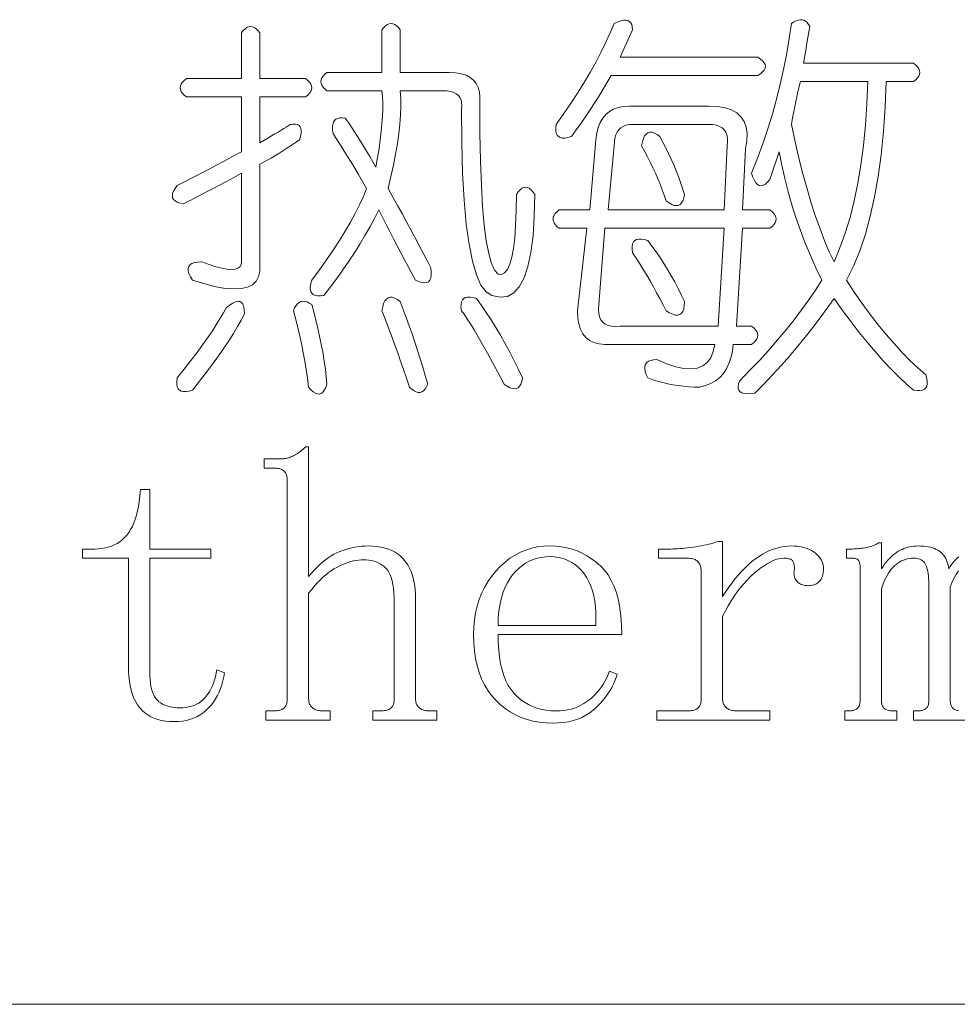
# Model space of a CAD drawing. Extents: x 1 to 297, y 1 to 210.
# Tile 141 of 171: x 253.03 to 257.59, y 29.51 to 34.3. Entities that reach past the tile are written whole.
import ezdxf

# ---------------------------------------------------------------- set-up
doc = ezdxf.new("R2010")
doc.units = 0

msp = doc.modelspace()

# ---------------------------------------------------------------- linework, layer by layer
at = {"color": 7, "lineweight": 13}
msp.add_line((220.3005, 29.5098), (295.449, 29.5098), dxfattribs=at)
for points in [[(255.919, 34.2795), (255.9359, 34.2872), (255.9511, 34.2925), (255.9644, 34.2955), (255.976, 34.2961), (255.9858, 34.2943), (255.9939, 34.2902), (256.0001, 34.2836), (256.0045, 34.2747), (256.0072, 34.2634), (256.0081, 34.2498), (255.9487, 34.116), (256.6172, 34.116), (256.6306, 34.1071), (256.641, 34.0982), (256.6485, 34.0893), (256.6529, 34.0804), (256.6544, 34.0715), (256.6529, 34.0626), (256.6485, 34.0536), (256.641, 34.0447), (256.6306, 34.0358), (256.6172, 34.0269), (255.9041, 34.0269), (255.8888, 33.9999), (255.8726, 33.9722), (255.8555, 33.944), (255.8376, 33.9152), (255.8187, 33.8858), (255.7989, 33.8557), (255.7783, 33.8251), (255.7567, 33.7939), (255.7343, 33.7621), (255.711, 33.7298), (255.6942, 33.725), (255.6795, 33.7226), (255.6668, 33.7226), (255.6563, 33.725), (255.6478, 33.7298), (255.6414, 33.7369), (255.6371, 33.7464), (255.6349, 33.7583), (255.6348, 33.7725), (255.6367, 33.7892), (255.6743, 33.8422), (255.7098, 33.8944), (255.7432, 33.9456), (255.7746, 33.996), (255.8038, 34.0455), (255.831, 34.0941), (255.8561, 34.1417), (255.8792, 34.1885), (255.9001, 34.2345)], [(256.7807, 34.2795), (256.7923, 34.2873), (256.8033, 34.2931), (256.8137, 34.2969), (256.8235, 34.2985), (256.8327, 34.298), (256.8413, 34.2955), (256.8493, 34.2909), (256.8568, 34.2842), (256.8636, 34.2755), (256.8698, 34.2646), (256.8669, 34.2468), (256.8639, 34.229), (256.8609, 34.2111), (256.8579, 34.1933), (256.855, 34.1755), (256.852, 34.1576), (256.849, 34.1398), (256.8461, 34.122), (256.8431, 34.1042), (256.8401, 34.0863), (257.375, 34.0863), (257.3857, 34.0774), (257.394, 34.0685), (257.3999, 34.0596), (257.4035, 34.0507), (257.4047, 34.0418), (257.4035, 34.0328), (257.3999, 34.0239), (257.394, 34.015), (257.3857, 34.0061), (257.375, 33.9972), (257.2412, 33.9972), (257.2367, 33.8725), (257.2288, 33.7541), (257.2176, 33.642), (257.2032, 33.536), (257.1855, 33.4363), (257.1646, 33.3429), (257.1404, 33.2557), (257.1129, 33.1747), (257.0821, 33.1), (257.0481, 33.0315), (257.0867, 32.9734), (257.1254, 32.918), (257.164, 32.8652), (257.2026, 32.8152), (257.2412, 32.7678), (257.2799, 32.723), (257.3185, 32.681), (257.3571, 32.6416), (257.3958, 32.6049), (257.4344, 32.5709), (257.4391, 32.5541), (257.4415, 32.5394), (257.4415, 32.5268), (257.4391, 32.5162), (257.4344, 32.5078), (257.4273, 32.5014), (257.4178, 32.4971), (257.4059, 32.4948), (257.3916, 32.4947), (257.375, 32.4966), (257.339, 32.5278), (257.3025, 32.562), (257.2653, 32.5991), (257.2276, 32.6392), (257.1893, 32.6823), (257.1503, 32.7284), (257.1108, 32.7774), (257.0707, 32.8294), (257.03, 32.8844), (256.9887, 32.9423), (256.9554, 32.8949), (256.9209, 32.8478), (256.8853, 32.801), (256.8484, 32.7545), (256.8104, 32.7083), (256.7712, 32.6624), (256.7308, 32.6168), (256.6892, 32.5715), (256.6464, 32.5265), (256.6024, 32.4818), (256.5829, 32.4797), (256.5662, 32.4794), (256.552, 32.4809), (256.5406, 32.4841), (256.5318, 32.4892), (256.5257, 32.496), (256.5223, 32.5046), (256.5216, 32.515), (256.5235, 32.5272), (256.5281, 32.5412), (256.5776, 32.5916), (256.625, 32.6416), (256.6703, 32.6914), (256.7135, 32.7409), (256.7547, 32.79), (256.7938, 32.8389), (256.8307, 32.8875), (256.8657, 32.9358), (256.8985, 32.9838), (256.9293, 33.0315), (256.9004, 33.0912), (256.8734, 33.1515), (256.8481, 33.2124), (256.8247, 33.2739), (256.803, 33.336), (256.7831, 33.3987), (256.7649, 33.462), (256.7486, 33.5259), (256.734, 33.5904), (256.7213, 33.6555), (256.6767, 33.5218), (256.6651, 33.5087), (256.6541, 33.4992), (256.6437, 33.4932), (256.6339, 33.4909), (256.6247, 33.492), (256.6161, 33.4968), (256.608, 33.5051), (256.6006, 33.517), (256.5938, 33.5325), (256.5876, 33.5515), (256.6162, 33.6256), (256.6428, 33.6995), (256.6673, 33.773), (256.6898, 33.8462), (256.7101, 33.9192), (256.7284, 33.9918), (256.7446, 34.0642), (256.7587, 34.1362), (256.7707, 34.208)], [(253.839, 34.012), (254.1064, 34.012), (254.1064, 34.2349), (254.1153, 34.2456), (254.1242, 34.2539), (254.1331, 34.2599), (254.1421, 34.2634), (254.151, 34.2646), (254.1599, 34.2634), (254.1688, 34.2599), (254.1777, 34.2539), (254.1866, 34.2456), (254.1955, 34.2349), (254.1955, 34.012), (254.4184, 34.012), (254.4291, 34.0031), (254.4374, 33.9942), (254.4434, 33.9853), (254.4469, 33.9764), (254.4481, 33.9675), (254.4469, 33.9586), (254.4434, 33.9496), (254.4374, 33.9407), (254.4291, 33.9318), (254.4184, 33.9229), (254.1955, 33.9229), (254.1955, 33.7), (254.2157, 33.7116), (254.2348, 33.7226), (254.2526, 33.733), (254.2692, 33.7428), (254.2847, 33.752), (254.299, 33.7607), (254.312, 33.7687), (254.3239, 33.7761), (254.3346, 33.7829), (254.3441, 33.7892), (254.3579, 33.7911), (254.3697, 33.791), (254.3793, 33.7887), (254.3869, 33.7844), (254.3924, 33.778), (254.3958, 33.7696), (254.3972, 33.759), (254.3964, 33.7464), (254.3936, 33.7317), (254.3887, 33.7149), (254.368, 33.7003), (254.3477, 33.6864), (254.3276, 33.673), (254.3079, 33.6602), (254.2884, 33.648), (254.2692, 33.6365), (254.2504, 33.6255), (254.2318, 33.6151), (254.2135, 33.6053), (254.1955, 33.596), (254.1955, 33.076), (254.1896, 33.0489), (254.1777, 33.0267), (254.1599, 33.0096), (254.1361, 32.9976), (254.1064, 32.9906), (254.0707, 32.9887), (254.0291, 32.9918), (253.9816, 33), (253.9281, 33.0132), (253.8687, 33.0315), (253.8584, 33.0484), (253.8515, 33.0636), (253.8477, 33.0769), (253.8473, 33.0885), (253.8501, 33.0983), (253.8562, 33.1064), (253.8656, 33.1126), (253.8782, 33.1171), (253.8941, 33.1197), (253.9133, 33.1206), (253.95, 33.1072), (253.9828, 33.0968), (254.0118, 33.0894), (254.0369, 33.085), (254.0581, 33.0835), (254.0755, 33.085), (254.089, 33.0894), (254.0987, 33.0968), (254.1045, 33.1072), (254.1064, 33.1206), (254.1064, 33.5515), (254.0688, 33.5313), (254.0333, 33.5123), (253.9999, 33.4944), (253.9685, 33.4778), (253.9393, 33.4623), (253.9121, 33.4481), (253.887, 33.435), (253.8639, 33.4231), (253.843, 33.4124), (253.8241, 33.4029), (253.8078, 33.4065), (253.7944, 33.4112), (253.784, 33.4172), (253.7766, 33.4243), (253.7721, 33.4326), (253.7706, 33.4421), (253.7721, 33.4528), (253.7766, 33.4647), (253.784, 33.4778), (253.7944, 33.492), (253.8136, 33.5017), (253.8354, 33.5128), (253.8599, 33.5255), (253.8871, 33.5396), (253.917, 33.5552), (253.9495, 33.5723), (253.9847, 33.5908), (254.0226, 33.6109), (254.0632, 33.6324), (254.1064, 33.6555), (254.1064, 33.9229), (253.839, 33.9229), (253.8283, 33.9318), (253.8199, 33.9407), (253.814, 33.9496), (253.8104, 33.9586), (253.8092, 33.9675), (253.8104, 33.9764), (253.814, 33.9853), (253.8199, 33.9942), (253.8283, 34.0031)], [(254.5224, 33.9526), (254.5117, 33.9615), (254.5034, 33.9704), (254.4974, 33.9794), (254.4939, 33.9883), (254.4927, 33.9972), (254.4939, 34.0061), (254.4974, 34.015), (254.5034, 34.0239), (254.5117, 34.0328), (254.5224, 34.0418), (254.7898, 34.0418), (254.7898, 34.2498), (254.7987, 34.2605), (254.8077, 34.2688), (254.8166, 34.2747), (254.8255, 34.2783), (254.8344, 34.2795), (254.8433, 34.2783), (254.8522, 34.2747), (254.8611, 34.2688), (254.8701, 34.2605), (254.879, 34.2498), (254.879, 34.0418), (255.1167, 34.0418), (255.1476, 34.0403), (255.1749, 34.0358), (255.1987, 34.0284), (255.2189, 34.018), (255.2355, 34.0046), (255.2486, 33.9883), (255.2581, 33.969), (255.2641, 33.9467), (255.2664, 33.9214), (255.2653, 33.8932), (255.2661, 33.7458), (255.2688, 33.6127), (255.2733, 33.4938), (255.2795, 33.3892), (255.2875, 33.2989), (255.2973, 33.2228), (255.3089, 33.161), (255.3223, 33.1135), (255.3375, 33.0802), (255.3544, 33.0612), (255.3713, 33.0597), (255.3865, 33.0671), (255.3999, 33.0835), (255.4115, 33.1087), (255.4212, 33.1429), (255.4293, 33.186), (255.4355, 33.238), (255.44, 33.2989), (255.4427, 33.3687), (255.4435, 33.4475), (255.4525, 33.4608), (255.4614, 33.4712), (255.4703, 33.4787), (255.4792, 33.4831), (255.4881, 33.4846), (255.497, 33.4831), (255.5059, 33.4787), (255.5149, 33.4712), (255.5238, 33.4608), (255.5327, 33.4475), (255.5306, 33.341), (255.5244, 33.2472), (255.514, 33.1662), (255.4994, 33.098), (255.4807, 33.0426), (255.4578, 33), (255.4308, 32.9701), (255.3996, 32.953), (255.3642, 32.9487), (255.3247, 32.9572), (255.2965, 32.9743), (255.2712, 33.0077), (255.2489, 33.0575), (255.2296, 33.1236), (255.2133, 33.206), (255.1999, 33.3048), (255.1895, 33.42), (255.1821, 33.5515), (255.1776, 33.6993), (255.1761, 33.8635), (255.1779, 33.8804), (255.1773, 33.8956), (255.1743, 33.9089), (255.169, 33.9205), (255.1613, 33.9303), (255.1512, 33.9384), (255.1387, 33.9446), (255.1238, 33.9491), (255.1066, 33.9517), (255.087, 33.9526), (254.879, 33.9526), (254.8811, 33.9158), (254.8813, 33.8765), (254.8799, 33.8349), (254.8766, 33.791), (254.8715, 33.7446), (254.8647, 33.6959), (254.8561, 33.6448), (254.8457, 33.5913), (254.8335, 33.5354), (254.8195, 33.4772), (254.843, 33.4359), (254.8659, 33.3952), (254.8882, 33.3551), (254.9099, 33.3155), (254.931, 33.2766), (254.9515, 33.2383), (254.9714, 33.2006), (254.9907, 33.1634), (255.0094, 33.1269), (255.0275, 33.0909), (255.0295, 33.0716), (255.0293, 33.0552), (255.0271, 33.0419), (255.0228, 33.0315), (255.0164, 33.024), (255.0079, 33.0196), (254.9974, 33.0181), (254.9848, 33.0196), (254.97, 33.024), (254.9533, 33.0315), (254.9354, 33.0643), (254.9176, 33.0974), (254.8998, 33.1309), (254.8819, 33.1646), (254.8641, 33.1986), (254.8463, 33.2329), (254.8285, 33.2676), (254.8106, 33.3025), (254.7928, 33.3377), (254.775, 33.3732), (254.7536, 33.3316), (254.731, 33.29), (254.7072, 33.2484), (254.6823, 33.2068), (254.6561, 33.1652), (254.6288, 33.1236), (254.6003, 33.082), (254.5705, 33.0404), (254.5396, 32.9988), (254.5075, 32.9572), (254.4909, 32.9553), (254.4766, 32.9554), (254.4648, 32.9576), (254.4552, 32.9619), (254.4481, 32.9683), (254.4434, 32.9768), (254.441, 32.9874), (254.441, 33), (254.4434, 33.0147), (254.4481, 33.0315), (254.4855, 33.0814), (254.5206, 33.1301), (254.5533, 33.1777), (254.5836, 33.224), (254.6115, 33.2692), (254.6371, 33.3132), (254.6603, 33.356), (254.6811, 33.3976), (254.6995, 33.438), (254.7155, 33.4772), (254.6952, 33.512), (254.6757, 33.5449), (254.6572, 33.5761), (254.6395, 33.6056), (254.6227, 33.6332), (254.6068, 33.659), (254.5918, 33.6831), (254.5777, 33.7054), (254.5644, 33.7259), (254.5521, 33.7446), (254.55, 33.7614), (254.5497, 33.7761), (254.5512, 33.7887), (254.5545, 33.7993), (254.5595, 33.8078), (254.5664, 33.8141), (254.575, 33.8185), (254.5854, 33.8207), (254.5976, 33.8208), (254.6115, 33.8189), (254.6264, 33.7978), (254.6413, 33.7761), (254.6561, 33.7538), (254.671, 33.7309), (254.6858, 33.7075), (254.7007, 33.6834), (254.7155, 33.6587), (254.7304, 33.6335), (254.7453, 33.6076), (254.7601, 33.5812), (254.7684, 33.6277), (254.7756, 33.6721), (254.7815, 33.7145), (254.7863, 33.7547), (254.7898, 33.7929), (254.7922, 33.829), (254.7934, 33.863), (254.7934, 33.895), (254.7922, 33.9248), (254.7898, 33.9526)], [(257.1521, 33.9972), (256.8253, 33.9972), (256.8221, 33.9871), (256.8187, 33.9746), (256.815, 33.9597), (256.811, 33.9425), (256.8067, 33.9229), (256.8021, 33.9009), (256.7972, 33.8765), (256.792, 33.8498), (256.7865, 33.8207), (256.7807, 33.7892), (256.7988, 33.7049), (256.8175, 33.6246), (256.8369, 33.5481), (256.8568, 33.4754), (256.8773, 33.4066), (256.8983, 33.3417), (256.92, 33.2806), (256.9423, 33.2234), (256.9652, 33.1701), (256.9887, 33.1206), (257.0171, 33.1882), (257.0428, 33.2603), (257.0658, 33.3368), (257.0862, 33.4178), (257.1038, 33.5032), (257.1188, 33.5931), (257.1312, 33.6874), (257.1408, 33.7862), (257.1478, 33.8895)], [(256.5876, 32.7195), (256.4984, 32.7195), (256.4941, 32.6853), (256.4871, 32.6541), (256.4774, 32.6259), (256.4651, 32.6006), (256.4501, 32.5783), (256.4324, 32.559), (256.4121, 32.5427), (256.389, 32.5293), (256.3633, 32.5189), (256.335, 32.5115), (256.3084, 32.5119), (256.2821, 32.5133), (256.2561, 32.5155), (256.2304, 32.5186), (256.205, 32.5226), (256.1799, 32.5275), (256.1551, 32.5333), (256.1305, 32.54), (256.1063, 32.5476), (256.0824, 32.556), (256.0748, 32.573), (256.0699, 32.5881), (256.0677, 32.6015), (256.0681, 32.6131), (256.0713, 32.6229), (256.0771, 32.6309), (256.0855, 32.6372), (256.0966, 32.6416), (256.1105, 32.6443), (256.127, 32.6452), (256.1753, 32.6245), (256.2191, 32.6101), (256.2585, 32.602), (256.2934, 32.6), (256.3238, 32.6043), (256.3498, 32.6149), (256.3714, 32.6317), (256.3885, 32.6547), (256.4011, 32.684), (256.4093, 32.7195), (255.9041, 32.7195), (255.8731, 32.7184), (255.8453, 32.7213), (255.8208, 32.7279), (255.7995, 32.7385), (255.7815, 32.7529), (255.7668, 32.7712), (255.7554, 32.7933), (255.7472, 32.8193), (255.7423, 32.8492), (255.7407, 32.8829), (255.7853, 33.284), (255.6515, 33.284), (255.6408, 33.293), (255.6325, 33.3019), (255.6266, 33.3108), (255.623, 33.3197), (255.6218, 33.3286), (255.623, 33.3375), (255.6266, 33.3464), (255.6325, 33.3554), (255.6408, 33.3643), (255.6515, 33.3732), (255.8001, 33.3732), (255.8298, 33.7149), (255.8341, 33.746), (255.8411, 33.7737), (255.8508, 33.7983), (255.8631, 33.8195), (255.8781, 33.8375), (255.8958, 33.8522), (255.9162, 33.8636), (255.9392, 33.8718), (255.9649, 33.8767), (255.9933, 33.8783), (256.3795, 33.8783), (256.4214, 33.8763), (256.458, 33.87), (256.4892, 33.8596), (256.515, 33.8451), (256.5356, 33.8263), (256.5507, 33.8035), (256.5605, 33.7764), (256.565, 33.7452), (256.5641, 33.7099), (256.5578, 33.6703), (256.543, 33.3732), (256.6767, 33.3732), (256.6874, 33.3643), (256.6957, 33.3554), (256.7016, 33.3464), (256.7052, 33.3375), (256.7064, 33.3286), (256.7052, 33.3197), (256.7016, 33.3108), (256.6957, 33.3019), (256.6874, 33.293), (256.6767, 33.284), (256.543, 33.284), (256.5132, 32.8086), (256.5876, 32.8086), (256.5982, 32.7997), (256.6066, 32.7908), (256.6125, 32.7819), (256.6161, 32.773), (256.6172, 32.764), (256.6161, 32.7551), (256.6125, 32.7462), (256.6066, 32.7373), (256.5982, 32.7284)], [(256.3795, 33.7892), (256.0081, 33.7892), (255.9912, 33.7881), (255.976, 33.785), (255.9626, 33.7798), (255.9511, 33.7725), (255.9413, 33.7632), (255.9332, 33.7517), (255.927, 33.7382), (255.9225, 33.7226), (255.9199, 33.7049), (255.919, 33.6852), (255.8893, 33.3732), (256.4538, 33.3732), (256.4687, 33.6852), (256.4705, 33.7049), (256.4699, 33.7226), (256.4669, 33.7382), (256.4615, 33.7517), (256.4538, 33.7632), (256.4437, 33.7725), (256.4312, 33.7798), (256.4164, 33.785), (256.3991, 33.7881)], [(256.0527, 33.6852), (256.0562, 33.7044), (256.061, 33.7203), (256.067, 33.7329), (256.0741, 33.7422), (256.0824, 33.7483), (256.0919, 33.7512), (256.1026, 33.7507), (256.1145, 33.747), (256.1276, 33.74), (256.1418, 33.7298), (256.1564, 33.7029), (256.1703, 33.6757), (256.1837, 33.6482), (256.1965, 33.6204), (256.2087, 33.5923), (256.2203, 33.564), (256.2313, 33.5353), (256.2417, 33.5063), (256.2515, 33.477), (256.2607, 33.4475), (256.2571, 33.4311), (256.2523, 33.4178), (256.2464, 33.4074), (256.2393, 33.3999), (256.231, 33.3955), (256.2215, 33.394), (256.2108, 33.3955), (256.1989, 33.3999), (256.1858, 33.4074), (256.1715, 33.4178), (256.1623, 33.4445), (256.1525, 33.4712), (256.1421, 33.498), (256.1311, 33.5247), (256.1195, 33.5515), (256.1074, 33.5782), (256.0946, 33.605), (256.0812, 33.6317), (256.0672, 33.6584)], [(256.4538, 33.284), (255.8744, 33.284), (255.8447, 32.9126), (255.843, 32.8902), (255.8441, 32.8704), (255.8478, 32.8533), (255.8542, 32.8389), (255.8633, 32.8272), (255.875, 32.8181), (255.8894, 32.8117), (255.9065, 32.808), (255.9263, 32.807), (255.9487, 32.8086), (256.4241, 32.8086)], [(256.0081, 33.1652), (256.0062, 33.1818), (256.0063, 33.1961), (256.0085, 33.208), (256.0129, 33.2175), (256.0193, 33.2246), (256.0277, 33.2294), (256.0383, 33.2317), (256.0509, 33.2318), (256.0656, 33.2294), (256.0824, 33.2246), (256.1029, 33.1976), (256.1228, 33.1699), (256.1421, 33.1417), (256.1609, 33.1129), (256.179, 33.0835), (256.1965, 33.0535), (256.2134, 33.0229), (256.2298, 32.9917), (256.2455, 32.9599), (256.2607, 32.9275), (256.2598, 32.9083), (256.2571, 32.8924), (256.2527, 32.8798), (256.2464, 32.8704), (256.2384, 32.8643), (256.2286, 32.8615), (256.217, 32.862), (256.2036, 32.8657), (256.1885, 32.8727), (256.1715, 32.8829), (256.1565, 32.9125), (256.1412, 32.9417), (256.1256, 32.9707), (256.1097, 32.9994), (256.0935, 33.0278), (256.0771, 33.0558), (256.0603, 33.0836), (256.0432, 33.1111), (256.0258, 33.1383)], [(254.7898, 32.8829), (254.7934, 32.9021), (254.7981, 32.918), (254.8041, 32.9306), (254.8112, 32.94), (254.8195, 32.946), (254.8291, 32.9489), (254.8398, 32.9484), (254.8516, 32.9447), (254.8647, 32.9377), (254.879, 32.9275), (254.8937, 32.8887), (254.9081, 32.8496), (254.9222, 32.8103), (254.936, 32.7706), (254.9495, 32.7306), (254.9628, 32.6904), (254.9757, 32.6498), (254.9883, 32.6089), (255.0007, 32.5678), (255.0127, 32.5263), (255.0064, 32.5128), (254.9996, 32.502), (254.9922, 32.4938), (254.9842, 32.4883), (254.9755, 32.4855), (254.9663, 32.4853), (254.9565, 32.4879), (254.9461, 32.493), (254.9351, 32.5009), (254.9235, 32.5115), (254.9088, 32.5553), (254.8944, 32.5976), (254.8803, 32.6385), (254.8665, 32.6779), (254.853, 32.7158), (254.8398, 32.7522), (254.8268, 32.7871), (254.8142, 32.8205), (254.8019, 32.8524)], [(255.1761, 32.8829), (255.1742, 32.8995), (255.1743, 32.9138), (255.1766, 32.9257), (255.1809, 32.9352), (255.1873, 32.9423), (255.1957, 32.9471), (255.2063, 32.9495), (255.2189, 32.9495), (255.2336, 32.9471), (255.2504, 32.9423), (255.274, 32.909), (255.2973, 32.8746), (255.3204, 32.8389), (255.3431, 32.8021), (255.3655, 32.764), (255.3877, 32.7248), (255.4095, 32.6844), (255.4311, 32.6428), (255.4523, 32.6), (255.4733, 32.556), (255.4697, 32.5397), (255.4649, 32.5263), (255.459, 32.5159), (255.4519, 32.5085), (255.4435, 32.504), (255.434, 32.5026), (255.4233, 32.504), (255.4115, 32.5085), (255.3984, 32.5159), (255.3841, 32.5263), (255.3553, 32.5807), (255.3282, 32.6309), (255.303, 32.677), (255.2795, 32.7189), (255.2578, 32.7566), (255.2379, 32.7902), (255.2198, 32.8196), (255.2034, 32.8449), (255.1889, 32.866)], [(254.0321, 32.8978), (254.0491, 32.9108), (254.0642, 32.9203), (254.0776, 32.9263), (254.0892, 32.9287), (254.099, 32.9275), (254.107, 32.9227), (254.1132, 32.9144), (254.1177, 32.9025), (254.1204, 32.8871), (254.1213, 32.868), (254.1054, 32.8376), (254.0874, 32.8056), (254.0673, 32.7722), (254.0452, 32.7373), (254.021, 32.7009), (253.9947, 32.663), (253.9663, 32.6236), (253.9358, 32.5828), (253.9033, 32.5404), (253.8687, 32.4966), (253.8519, 32.4919), (253.8372, 32.4895), (253.8246, 32.4895), (253.814, 32.4919), (253.8055, 32.4966), (253.7991, 32.5037), (253.7948, 32.5133), (253.7926, 32.5251), (253.7925, 32.5394), (253.7944, 32.556), (253.8289, 32.5996), (253.861, 32.641), (253.8907, 32.6804), (253.918, 32.7177), (253.943, 32.7529), (253.9656, 32.786), (253.9858, 32.8171), (254.0036, 32.8461), (254.019, 32.8729)], [(254.359, 32.8829), (254.3652, 32.8966), (254.372, 32.9079), (254.3795, 32.9168), (254.3875, 32.9233), (254.3961, 32.9275), (254.4053, 32.9293), (254.4151, 32.9287), (254.4255, 32.9257), (254.4365, 32.9203), (254.4481, 32.9126), (254.4595, 32.8713), (254.4701, 32.8306), (254.4798, 32.7905), (254.4885, 32.751), (254.4964, 32.712), (254.5034, 32.6737), (254.5095, 32.636), (254.5147, 32.5988), (254.519, 32.5623), (254.5224, 32.5263), (254.5162, 32.5101), (254.5093, 32.4972), (254.5019, 32.4876), (254.4939, 32.4812), (254.4853, 32.478), (254.476, 32.4782), (254.4662, 32.4816), (254.4558, 32.4883), (254.4448, 32.4983), (254.4333, 32.5115), (254.4272, 32.5553), (254.4208, 32.5976), (254.4141, 32.6385), (254.4071, 32.6779), (254.3998, 32.7158), (254.3923, 32.7522), (254.3844, 32.7871), (254.3762, 32.8205), (254.3677, 32.8524)], [(254.2253, 30.892), (254.2253, 30.9366), (254.2624, 30.9366), (254.2696, 30.9368), (254.2764, 30.9372), (254.2827, 30.938), (254.2886, 30.939), (254.294, 30.9403), (254.299, 30.942), (254.3035, 30.9439), (254.3076, 30.9461), (254.3112, 30.9487), (254.3144, 30.9515), (254.3172, 30.9546), (254.3198, 30.958), (254.322, 30.9617), (254.3239, 30.9657), (254.3255, 30.97), (254.3269, 30.9747), (254.3279, 30.9796), (254.3287, 30.9848), (254.3291, 30.9903), (254.3293, 30.996), (254.3293, 32.0583), (254.3291, 32.0641), (254.3287, 32.0696), (254.3279, 32.0748), (254.3269, 32.0797), (254.3255, 32.0843), (254.3239, 32.0886), (254.322, 32.0927), (254.3198, 32.0964), (254.3172, 32.0998), (254.3144, 32.1029), (254.3112, 32.1057), (254.3076, 32.1082), (254.3035, 32.1105), (254.299, 32.1124), (254.294, 32.114), (254.2886, 32.1154), (254.2827, 32.1164), (254.2764, 32.1172), (254.2696, 32.1176), (254.2624, 32.1178), (254.2178, 32.1178), (254.2178, 32.1623), (254.2995, 32.1623), (254.3055, 32.1625), (254.3114, 32.1629), (254.3174, 32.1637), (254.3233, 32.1647), (254.3293, 32.166), (254.3352, 32.1677), (254.3412, 32.1696), (254.3471, 32.1718), (254.353, 32.1744), (254.359, 32.1772), (254.3649, 32.1803), (254.3709, 32.1837), (254.3768, 32.1874), (254.3828, 32.1915), (254.3887, 32.1958), (254.3946, 32.2004), (254.4006, 32.2053), (254.4065, 32.2105), (254.4125, 32.216), (254.4184, 32.2218), (254.4333, 32.2218), (254.4333, 31.5903), (254.4467, 31.6062), (254.4602, 31.6211), (254.4737, 31.635), (254.4874, 31.648), (254.5011, 31.66), (254.5148, 31.671), (254.5287, 31.6811), (254.5426, 31.6902), (254.5566, 31.6983), (254.5707, 31.7055), (254.5849, 31.7118), (254.5994, 31.7175), (254.614, 31.7225), (254.6289, 31.7269), (254.6441, 31.7305), (254.6594, 31.7336), (254.675, 31.7359), (254.6907, 31.7376), (254.7068, 31.7386), (254.723, 31.7389), (254.7448, 31.7383), (254.7655, 31.7364), (254.7852, 31.7332), (254.8038, 31.7288), (254.8214, 31.7231), (254.838, 31.7162), (254.8535, 31.708), (254.868, 31.6985), (254.8814, 31.6878), (254.8938, 31.6758), (254.9051, 31.6624), (254.9152, 31.6477), (254.9241, 31.6315), (254.9319, 31.614), (254.9384, 31.595), (254.9438, 31.5746), (254.9479, 31.5528), (254.9509, 31.5296), (254.9527, 31.5049), (254.9533, 31.4789), (254.9533, 30.996), (254.9534, 30.9903), (254.954, 30.9848), (254.9549, 30.9796), (254.9562, 30.9747), (254.9579, 30.97), (254.9599, 30.9657), (254.9624, 30.9617), (254.9651, 30.958), (254.9683, 30.9546), (254.9718, 30.9515), (254.9757, 30.9487), (254.9797, 30.9461), (254.984, 30.9439), (254.9885, 30.942), (254.9932, 30.9403), (254.9981, 30.939), (255.0033, 30.938), (255.0087, 30.9372), (255.0143, 30.9368), (255.0201, 30.9366), (255.0573, 30.9366), (255.0573, 30.892), (254.7453, 30.892), (254.7453, 30.9366), (254.7824, 30.9366), (254.7896, 30.9368), (254.7964, 30.9372), (254.8027, 30.938), (254.8086, 30.939), (254.814, 30.9403), (254.819, 30.942), (254.8235, 30.9439), (254.8276, 30.9461), (254.8312, 30.9487), (254.8344, 30.9515), (254.8372, 30.9546), (254.8398, 30.958), (254.842, 30.9617), (254.8439, 30.9657), (254.8456, 30.97), (254.8469, 30.9747), (254.8479, 30.9796), (254.8487, 30.9848), (254.8491, 30.9903), (254.8493, 30.996), (254.8493, 31.464), (254.8489, 31.4884), (254.8476, 31.5111), (254.8456, 31.5321), (254.8427, 31.5514), (254.8391, 31.569), (254.8346, 31.5848), (254.8293, 31.599), (254.8231, 31.6114), (254.8162, 31.6222), (254.8084, 31.6312), (254.8, 31.639), (254.791, 31.6459), (254.7816, 31.652), (254.7716, 31.6573), (254.761, 31.6618), (254.75, 31.6655), (254.7385, 31.6684), (254.7264, 31.6704), (254.7138, 31.6716), (254.7007, 31.672), (254.6887, 31.6717), (254.6765, 31.6706), (254.664, 31.6687), (254.6514, 31.6661), (254.6385, 31.6628), (254.6254, 31.6587), (254.612, 31.6538), (254.5985, 31.6483), (254.5847, 31.642), (254.5707, 31.6349), (254.5566, 31.627), (254.5426, 31.618), (254.5287, 31.6079), (254.5148, 31.5969), (254.5011, 31.5848), (254.4874, 31.5716), (254.4737, 31.5574), (254.4602, 31.5422), (254.4467, 31.5259), (254.4333, 31.5086), (254.4333, 30.996), (254.4335, 30.9903), (254.434, 30.9848), (254.4349, 30.9796), (254.4362, 30.9747), (254.4379, 30.97), (254.44, 30.9657), (254.4424, 30.9617), (254.4452, 30.958), (254.4483, 30.9546), (254.4518, 30.9515), (254.4557, 30.9487), (254.4597, 30.9461), (254.464, 30.9439), (254.4685, 30.942), (254.4732, 30.9403), (254.4781, 30.939), (254.4833, 30.938), (254.4887, 30.9372), (254.4943, 30.9368), (254.5001, 30.9366), (254.5373, 30.9366), (254.5373, 30.892)], [(253.6607, 31.1298), (253.6611, 31.1096), (253.6622, 31.0908), (253.664, 31.0734), (253.6666, 31.0573), (253.67, 31.0425), (253.6741, 31.029), (253.6789, 31.0169), (253.6845, 31.0061), (253.6908, 30.9967), (253.6978, 30.9886), (253.7056, 30.9816), (253.7142, 30.9752), (253.7235, 30.9697), (253.7335, 30.9648), (253.7443, 30.9608), (253.7558, 30.9574), (253.768, 30.9548), (253.781, 30.953), (253.7948, 30.9518), (253.8093, 30.9515), (253.8238, 30.952), (253.8378, 30.9534), (253.8512, 30.9558), (253.8639, 30.9592), (253.8761, 30.9635), (253.8877, 30.9689), (253.8987, 30.9751), (253.9091, 30.9824), (253.9189, 30.9906), (253.9281, 30.9998), (253.9367, 31.0098), (253.9448, 31.0207), (253.9522, 31.0324), (253.959, 31.0449), (253.9653, 31.0583), (253.9709, 31.0724), (253.976, 31.0874), (253.9804, 31.1032), (253.9843, 31.1198), (253.9875, 31.1372), (254.0247, 31.1223), (254.0212, 31.1019), (254.0168, 31.0822), (254.0114, 31.0633), (254.0051, 31.0451), (253.9978, 31.0276), (253.9895, 31.0109), (253.9802, 30.9949), (253.97, 30.9797), (253.9588, 30.9652), (253.9467, 30.9515), (253.9337, 30.9388), (253.9198, 30.9274), (253.9051, 30.9174), (253.8896, 30.9087), (253.8733, 30.9013), (253.8562, 30.8953), (253.8383, 30.8906), (253.8195, 30.8873), (253.7999, 30.8853), (253.7796, 30.8846), (253.7578, 30.8853), (253.7372, 30.8873), (253.7177, 30.8906), (253.6993, 30.8953), (253.6821, 30.9013), (253.6659, 30.9087), (253.6508, 30.9174), (253.6369, 30.9274), (253.6241, 30.9388), (253.6124, 30.9515), (253.6018, 30.9656), (253.5923, 30.9812), (253.584, 30.9983), (253.5768, 31.0168), (253.5706, 31.0369), (253.5656, 31.0584), (253.5617, 31.0815), (253.5589, 31.106), (253.5573, 31.132), (253.5567, 31.1595), (253.5567, 31.6795), (253.3338, 31.6795), (253.3338, 31.724), (253.3933, 31.724), (253.4108, 31.7246), (253.4276, 31.7263), (253.4437, 31.7291), (253.4592, 31.733), (253.4741, 31.738), (253.4882, 31.7441), (253.5017, 31.7513), (253.5145, 31.7597), (253.5266, 31.7692), (253.5381, 31.7798), (253.5489, 31.7915), (253.5588, 31.8046), (253.5679, 31.8189), (253.5762, 31.8344), (253.5836, 31.8513), (253.5903, 31.8693), (253.5961, 31.8887), (253.6011, 31.9093), (253.6053, 31.9312), (253.6087, 31.9543), (253.6161, 32.0138), (253.6607, 32.0138), (253.6607, 31.724), (253.9578, 31.724), (253.9578, 31.6795), (253.6607, 31.6795)], [(256.4464, 31.4938), (256.4614, 31.517), (256.4766, 31.5391), (256.492, 31.5601), (256.5076, 31.5799), (256.5235, 31.5987), (256.5396, 31.6163), (256.5559, 31.6329), (256.5724, 31.6483), (256.5891, 31.6626), (256.6061, 31.6758), (256.6233, 31.6878), (256.6404, 31.6985), (256.6577, 31.708), (256.675, 31.7162), (256.6925, 31.7231), (256.71, 31.7288), (256.7275, 31.7332), (256.7452, 31.7364), (256.7629, 31.7383), (256.7807, 31.7389), (256.7952, 31.7386), (256.8091, 31.7376), (256.8223, 31.7359), (256.8348, 31.7336), (256.8466, 31.7305), (256.8578, 31.7269), (256.8683, 31.7225), (256.8781, 31.7175), (256.8873, 31.7118), (256.8958, 31.7055), (256.9036, 31.6987), (256.9106, 31.6917), (256.9167, 31.6844), (256.922, 31.6769), (256.9265, 31.6693), (256.9301, 31.6613), (256.933, 31.6532), (256.9351, 31.6449), (256.9363, 31.6363), (256.9367, 31.6275), (256.9365, 31.6202), (256.9359, 31.6132), (256.935, 31.6065), (256.9337, 31.6001), (256.932, 31.594), (256.93, 31.5883), (256.9276, 31.5828), (256.9248, 31.5776), (256.9217, 31.5727), (256.9181, 31.568), (256.9142, 31.5638), (256.9099, 31.56), (256.9053, 31.5567), (256.9003, 31.5538), (256.8949, 31.5513), (256.8892, 31.5493), (256.883, 31.5478), (256.8765, 31.5467), (256.8697, 31.546), (256.8624, 31.5458), (256.8552, 31.546), (256.8483, 31.5467), (256.8418, 31.5478), (256.8357, 31.5493), (256.8299, 31.5513), (256.8245, 31.5538), (256.8195, 31.5567), (256.8149, 31.56), (256.8106, 31.5638), (256.8067, 31.568), (256.8033, 31.5727), (256.8003, 31.5776), (256.7979, 31.5828), (256.796, 31.5883), (256.7946, 31.594), (256.7938, 31.6001), (256.7934, 31.6065), (256.7936, 31.6132), (256.7943, 31.6202), (256.7956, 31.6275), (256.7955, 31.6319), (256.7953, 31.6361), (256.7949, 31.6402), (256.7944, 31.6441), (256.7937, 31.6479), (256.7929, 31.6515), (256.7919, 31.655), (256.7908, 31.6584), (256.7895, 31.6616), (256.7881, 31.6646), (256.7863, 31.6674), (256.784, 31.67), (256.781, 31.6722), (256.7774, 31.6741), (256.7733, 31.6758), (256.7685, 31.6771), (256.7632, 31.6781), (256.7572, 31.6789), (256.7507, 31.6793), (256.7436, 31.6795), (256.7314, 31.6787), (256.7188, 31.6765), (256.7056, 31.6728), (256.6919, 31.6676), (256.6776, 31.6609), (256.6629, 31.6527), (256.6476, 31.6431), (256.6318, 31.6319), (256.6155, 31.6193), (256.5987, 31.6052), (256.5818, 31.5897), (256.5653, 31.5731), (256.5491, 31.5553), (256.5333, 31.5363), (256.5179, 31.516), (256.5029, 31.4947), (256.4882, 31.4721), (256.4739, 31.4483), (256.46, 31.4233), (256.4464, 31.3972), (256.4464, 30.996), (256.4466, 30.9903), (256.4471, 30.9848), (256.4481, 30.9796), (256.4494, 30.9747), (256.451, 30.97), (256.4531, 30.9657), (256.4555, 30.9617), (256.4583, 30.958), (256.4615, 30.9546), (256.465, 30.9515), (256.4688, 30.9487), (256.4729, 30.9461), (256.4771, 30.9439), (256.4816, 30.942), (256.4863, 30.9403), (256.4913, 30.939), (256.4964, 30.938), (256.5018, 30.9372), (256.5074, 30.9368), (256.5133, 30.9366), (256.6767, 30.9366), (256.6767, 30.892), (256.127, 30.892), (256.127, 30.9366), (256.2755, 30.9366), (256.2827, 30.9368), (256.2895, 30.9372), (256.2958, 30.938), (256.3017, 30.939), (256.3071, 30.9403), (256.3121, 30.942), (256.3166, 30.9439), (256.3207, 30.9461), (256.3244, 30.9487), (256.3275, 30.9515), (256.3304, 30.9546), (256.3329, 30.958), (256.3351, 30.9617), (256.3371, 30.9657), (256.3387, 30.97), (256.34, 30.9747), (256.3411, 30.9796), (256.3418, 30.9848), (256.3423, 30.9903), (256.3424, 30.996), (256.3424, 31.6126), (256.3423, 31.6184), (256.3418, 31.6241), (256.3411, 31.6294), (256.34, 31.6346), (256.3387, 31.6395), (256.3371, 31.6443), (256.3351, 31.6488), (256.3329, 31.653), (256.3304, 31.6571), (256.3275, 31.6609), (256.3244, 31.6644), (256.3207, 31.6676), (256.3166, 31.6704), (256.3121, 31.6728), (256.3071, 31.6748), (256.3017, 31.6765), (256.2958, 31.6778), (256.2895, 31.6787), (256.2827, 31.6793), (256.2755, 31.6795), (256.1344, 31.6795), (256.1344, 31.724), (256.1938, 31.724), (256.2044, 31.7242), (256.2154, 31.7245), (256.2267, 31.725), (256.2384, 31.7258), (256.2505, 31.7268), (256.2629, 31.7281), (256.2757, 31.7295), (256.2889, 31.7312), (256.3025, 31.7331), (256.3164, 31.7352), (256.3302, 31.7375), (256.3433, 31.7398), (256.3557, 31.7422), (256.3675, 31.7447), (256.3786, 31.7473), (256.3891, 31.7499), (256.3988, 31.7526), (256.4079, 31.7554), (256.4164, 31.7583), (256.4241, 31.7612), (256.4464, 31.7612)], [(255.3544, 31.308), (255.3552, 31.2691), (255.3575, 31.2324), (255.3614, 31.1981), (255.3669, 31.166), (255.3739, 31.1363), (255.3825, 31.1088), (255.3926, 31.0837), (255.4043, 31.0608), (255.4176, 31.0403), (255.4324, 31.022), (255.4485, 31.0058), (255.4655, 30.9913), (255.4836, 30.9785), (255.5025, 30.9674), (255.5225, 30.958), (255.5434, 30.9503), (255.5653, 30.9443), (255.5881, 30.94), (255.6119, 30.9375), (255.6367, 30.9366), (255.6557, 30.9372), (255.6741, 30.9388), (255.692, 30.9416), (255.7092, 30.9455), (255.7258, 30.9505), (255.7419, 30.9567), (255.7573, 30.9639), (255.7722, 30.9723), (255.7865, 30.9817), (255.8001, 30.9923), (255.8131, 31.0037), (255.8254, 31.0157), (255.8369, 31.0281), (255.8477, 31.0411), (255.8577, 31.0545), (255.867, 31.0685), (255.8755, 31.0831), (255.8833, 31.0981), (255.8904, 31.1137), (255.8967, 31.1298), (255.9338, 31.1149), (255.9288, 31.0986), (255.9227, 31.0824), (255.9155, 31.0662), (255.9071, 31.0501), (255.8976, 31.0341), (255.887, 31.0182), (255.8753, 31.0023), (255.8625, 30.9865), (255.8486, 30.9708), (255.8336, 30.9552), (255.8174, 30.9404), (255.8001, 30.9271), (255.7817, 30.9154), (255.7622, 30.9053), (255.7416, 30.8967), (255.7199, 30.8897), (255.6971, 30.8842), (255.6731, 30.8803), (255.648, 30.878), (255.6218, 30.8772), (255.5883, 30.8783), (255.556, 30.8816), (255.525, 30.8872), (255.4953, 30.895), (255.4668, 30.905), (255.4395, 30.9173), (255.4136, 30.9318), (255.3889, 30.9485), (255.3654, 30.9674), (255.3433, 30.9886), (255.3228, 31.0119), (255.3045, 31.0371), (255.2883, 31.0642), (255.2743, 31.0932), (255.2625, 31.1242), (255.2528, 31.1571), (255.2452, 31.1919), (255.2399, 31.2287), (255.2366, 31.2674), (255.2355, 31.308), (255.2366, 31.3446), (255.2399, 31.3798), (255.2452, 31.4138), (255.2528, 31.4465), (255.2625, 31.478), (255.2743, 31.5082), (255.2883, 31.5371), (255.3045, 31.5648), (255.3228, 31.5912), (255.3433, 31.6163), (255.3653, 31.6396), (255.3883, 31.6605), (255.4122, 31.6788), (255.4372, 31.6948), (255.4631, 31.7083), (255.4899, 31.7193), (255.5177, 31.7279), (255.5465, 31.734), (255.5763, 31.7377), (255.607, 31.7389), (255.6348, 31.7379), (255.662, 31.735), (255.6883, 31.7302), (255.714, 31.7235), (255.7388, 31.7148), (255.763, 31.7041), (255.7864, 31.6916), (255.809, 31.6771), (255.8309, 31.6607), (255.8521, 31.6423), (255.8719, 31.6216), (255.8896, 31.5981), (255.9052, 31.5717), (255.9187, 31.5425), (255.9301, 31.5105), (255.9395, 31.4756), (255.9468, 31.438), (255.952, 31.3975), (255.9551, 31.3542), (255.9561, 31.308)], [(255.8298, 31.3526), (255.8306, 31.3845), (255.83, 31.4149), (255.8279, 31.4437), (255.8245, 31.4709), (255.8196, 31.4965), (255.8133, 31.5207), (255.8057, 31.5432), (255.7966, 31.5642), (255.786, 31.5836), (255.7741, 31.6015), (255.7611, 31.6177), (255.7472, 31.6322), (255.7326, 31.645), (255.7171, 31.6561), (255.7008, 31.6655), (255.6836, 31.6732), (255.6657, 31.6792), (255.6469, 31.6835), (255.6274, 31.686), (255.607, 31.6869), (255.5851, 31.686), (255.564, 31.6833), (255.5438, 31.6789), (255.5244, 31.6726), (255.5058, 31.6646), (255.488, 31.6548), (255.471, 31.6432), (255.4548, 31.6299), (255.4395, 31.6147), (255.425, 31.5978), (255.4116, 31.5793), (255.3996, 31.5594), (255.389, 31.5383), (255.3798, 31.5157), (255.3721, 31.4919), (255.3657, 31.4667), (255.3608, 31.4402), (255.3572, 31.4123), (255.3551, 31.3831), (255.3544, 31.3526)]]:
    msp.add_lwpolyline(points, close=True, dxfattribs=at)
for points in [[(257.6276, 30.892), (257.375, 30.892), (257.375, 30.9366), (257.3898, 30.9366), (257.3956, 30.9367), (257.4011, 30.9371), (257.4063, 30.9376), (257.4112, 30.9384), (257.4158, 30.9394), (257.4201, 30.9406), (257.4242, 30.9421), (257.4279, 30.9437), (257.4313, 30.9456), (257.4344, 30.9478), (257.4372, 30.9502), (257.4398, 30.953), (257.442, 30.9561), (257.4439, 30.9596), (257.4456, 30.9635), (257.4469, 30.9678), (257.4479, 30.9725), (257.4487, 30.9775), (257.4491, 30.9829), (257.4493, 30.9886), (257.4493, 31.5458), (257.4491, 31.5588), (257.4487, 31.5712), (257.4479, 31.5829), (257.4469, 31.5939), (257.4456, 31.6043), (257.4439, 31.614), (257.442, 31.623), (257.4398, 31.6313), (257.4372, 31.639), (257.4344, 31.646), (257.4312, 31.6524), (257.4273, 31.6581), (257.4228, 31.6631), (257.4178, 31.6674), (257.4121, 31.6711), (257.4059, 31.6741), (257.399, 31.6765), (257.3916, 31.6781), (257.3836, 31.6791), (257.375, 31.6795), (257.3647, 31.6791), (257.3546, 31.678), (257.3448, 31.6761), (257.3352, 31.6735), (257.3258, 31.6702), (257.3166, 31.6661), (257.3076, 31.6613), (257.2989, 31.6557), (257.2904, 31.6494), (257.2821, 31.6423), (257.2741, 31.6345), (257.2665, 31.626), (257.2593, 31.6167), (257.2524, 31.6067), (257.2459, 31.5959), (257.2398, 31.5844), (257.234, 31.5721), (257.2286, 31.5591), (257.2236, 31.5454), (257.219, 31.5309), (257.219, 30.9886), (257.2191, 30.9829), (257.2196, 30.9775), (257.2203, 30.9725), (257.2213, 30.9678), (257.2227, 30.9635), (257.2243, 30.9596), (257.2263, 30.9561), (257.2285, 30.953), (257.231, 30.9502), (257.2338, 30.9478), (257.237, 30.9456), (257.2404, 30.9437), (257.2441, 30.9421), (257.2481, 30.9406), (257.2524, 30.9394), (257.257, 30.9384), (257.2619, 30.9376), (257.2671, 30.9371), (257.2726, 30.9367), (257.2784, 30.9366), (257.2933, 30.9366), (257.2933, 30.892), (257.0407, 30.892), (257.0407, 30.9366), (257.0555, 30.9366), (257.0613, 30.9367), (257.0668, 30.9371), (257.0721, 30.9376), (257.0769, 30.9384), (257.0815, 30.9394), (257.0858, 30.9406), (257.0899, 30.9421), (257.0936, 30.9437), (257.097, 30.9456), (257.1001, 30.9478), (257.1029, 30.9502), (257.1055, 30.953), (257.1077, 30.9561), (257.1096, 30.9596), (257.1113, 30.9635), (257.1126, 30.9678), (257.1136, 30.9725), (257.1144, 30.9775), (257.1148, 30.9829), (257.115, 30.9886), (257.115, 31.6349), (257.1149, 31.6392), (257.1147, 31.6434), (257.1143, 31.6473), (257.1138, 31.6509), (257.1131, 31.6544), (257.1123, 31.6576), (257.1113, 31.6606), (257.1102, 31.6634), (257.109, 31.666), (257.1075, 31.6683), (257.1059, 31.6704), (257.104, 31.6723), (257.1017, 31.674), (257.0992, 31.6755), (257.0964, 31.6767), (257.0933, 31.6777), (257.0899, 31.6785), (257.0862, 31.679), (257.0822, 31.6794), (257.0779, 31.6795), (257.0481, 31.6795), (257.0481, 31.724), (257.0704, 31.724), (257.0779, 31.7241), (257.0853, 31.7243), (257.0927, 31.7247), (257.1001, 31.7252), (257.1075, 31.7259), (257.115, 31.7267), (257.1224, 31.7277), (257.1299, 31.7288), (257.1373, 31.7301), (257.1447, 31.7315), (257.152, 31.733), (257.159, 31.7347), (257.1656, 31.7366), (257.172, 31.7386), (257.1781, 31.7408), (257.1839, 31.7431), (257.1894, 31.7455), (257.1946, 31.7481), (257.1995, 31.7509), (257.2041, 31.7538), (257.219, 31.7538), (257.219, 31.6275), (257.2265, 31.639), (257.2341, 31.6499), (257.2419, 31.6601), (257.2499, 31.6697), (257.258, 31.6785), (257.2662, 31.6868), (257.2746, 31.6943), (257.2832, 31.7012), (257.2919, 31.7074), (257.3007, 31.7129), (257.3097, 31.7178), (257.3188, 31.7223), (257.3281, 31.7262), (257.3376, 31.7295), (257.3471, 31.7324), (257.3568, 31.7347), (257.3667, 31.7366), (257.3768, 31.7379), (257.3869, 31.7386), (257.3973, 31.7389), (257.4103, 31.7386), (257.4228, 31.7379), (257.4347, 31.7366), (257.446, 31.7347), (257.4567, 31.7324), (257.4668, 31.7295), (257.4763, 31.7262), (257.4852, 31.7223), (257.4935, 31.7178), (257.5013, 31.7129), (257.5084, 31.7074), (257.5149, 31.7012), (257.5209, 31.6943), (257.5262, 31.6868), (257.531, 31.6785), (257.5352, 31.6697), (257.5387, 31.6601), (257.5417, 31.6499), (257.5441, 31.639), (257.5458, 31.6275), (257.5534, 31.639), (257.5611, 31.6499), (257.5691, 31.6601), (257.5773, 31.6697), (257.5858, 31.6785), (257.5944, 31.6868)], [(257.5936, 31.6174), (257.5867, 31.6079), (257.5802, 31.5978), (257.5741, 31.5871), (257.5683, 31.5758), (257.5629, 31.5639), (257.5579, 31.5514), (257.5533, 31.5383), (257.5533, 30.9886), (257.5534, 30.9829), (257.5539, 30.9775), (257.5546, 30.9725), (257.5556, 30.9678), (257.557, 30.9635), (257.5586, 30.9596), (257.5605, 30.9561), (257.5628, 30.953), (257.5653, 30.9502), (257.5681, 30.9478), (257.5713, 30.9456), (257.5746, 30.9437), (257.5784, 30.9421), (257.5824, 30.9406), (257.5867, 30.9394), (257.5913, 30.9384)]]:
    msp.add_lwpolyline(points, dxfattribs=at)

doc.saveas('drawing.dxf')
